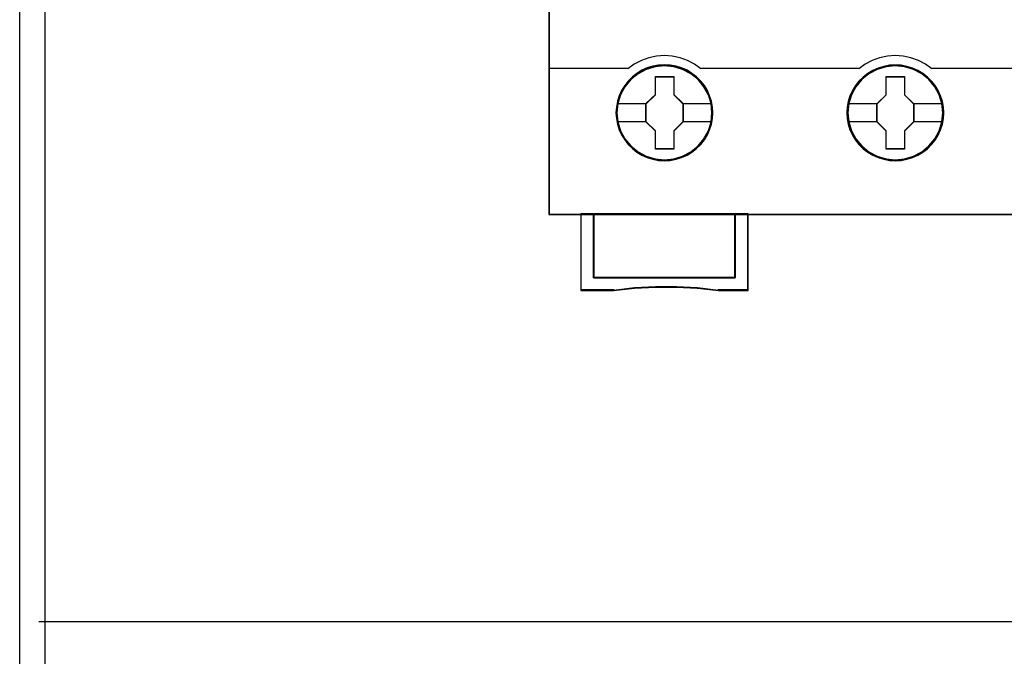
# Model space of a CAD drawing. Header units: millimetres. Extents: x 203 to 3426, y 719 to 2381.
# Tile 15 of 185: x 2512.23 to 2520.17, y 1077.63 to 1082.77. Entities that reach past the tile are written whole.
import ezdxf

# ---------------------------------------------------------------- set-up
doc = ezdxf.new("R2010")
doc.units = ezdxf.units.MM
doc.layers.add('45', color=7, linetype='Continuous')
doc.layers.add('E_Legrand_obudowy', color=7, linetype='Continuous')

# ---------------------------------------------------------------- blocks, each defined once
blk = doc.blocks.new('XL3 160 wnękowa 6x24M')
at = {"layer": 'E_Legrand_obudowy'}
for points in [[(-259.228, -72.205), (255.474, -72.205), (255.474, -1072.924), (-259.228, -1072.924), (-259.228, -72.205)], [(-257.164, -72.437), (255.694, -72.437), (255.694, -1071.563), (-257.164, -1071.563), (-257.164, -72.437)], [(256.553, -721.825), (-257.679, -721.825)]]:
    blk.add_lwpolyline(points, dxfattribs=at)
blk = doc.blocks.new('P304 TX3')
at = {"layer": '45', "color": 139}
for points in [[(72.05327, 41.032708), (-0.0215, 41.032708), (-0.0215, -41.032709), (72.05327, -41.032709), (72.05327, 41.032708)], [(72.05327, 41.032708), (-0.0215, 41.032708), (-0.0215, -41.032709), (72.05327, -41.032709), (72.05327, 41.032708)], [(72.03177, 41.011153), (0, 41.011153), (0, -41.011153), (72.03177, -41.011153), (72.03177, 41.011153)], [(12.710013, -33.102006), (12.637163, -32.382742), (12.429821, -31.702208), (12.082383, -31.065936), (11.622869, -30.512656), (11.062485, -30.058967), (10.418044, -29.721466), (9.723168, -29.51122), (9.000273, -29.444826), (8.277378, -29.51122), (7.588106, -29.721466), (6.943665, -30.058967), (6.377678, -30.512656), (5.918163, -31.065936), (5.576329, -31.702208), (5.363383, -32.382742), (5.296137, -33.102006), (5.363383, -33.815736), (5.576329, -34.507336), (5.918163, -35.132542), (6.377678, -35.691355), (6.943665, -36.145044), (7.588106, -36.482545), (8.277378, -36.692791), (9.000273, -36.764718), (9.723168, -36.692791), (10.418044, -36.482545), (11.062485, -36.145044), (11.622869, -35.691355), (12.082383, -35.132542), (12.429821, -34.507336), (12.637163, -33.815736), (12.710013, -33.102006)], [(12.710013, -33.107466), (12.637163, -32.388217), (12.429821, -31.707696), (12.087987, -31.071437), (11.622869, -30.512635), (11.062485, -30.058955), (10.423648, -29.721461), (9.723168, -29.511218), (9.000273, -29.444826), (8.282982, -29.511218), (7.582503, -29.721461), (6.943665, -30.058955), (6.383282, -30.512635), (5.918163, -31.071437), (5.576329, -31.707696), (5.368987, -32.388217), (5.296137, -33.107466), (5.368987, -33.821183), (5.576329, -34.507237), (5.918163, -35.137963), (6.383282, -35.691232), (6.943665, -36.144913), (7.582503, -36.48794), (8.282982, -36.698182), (9.000273, -36.770107), (9.723168, -36.698182), (10.423648, -36.48794), (11.062485, -36.144913), (11.622869, -35.691232), (12.087987, -35.137963), (12.429821, -34.507237), (12.637163, -33.821183), (12.710013, -33.107466)], [(30.719747, -33.112927), (30.646917, -32.393663), (30.439632, -31.707597), (30.097891, -31.071325), (29.632899, -30.518045), (29.072668, -30.064356), (28.434005, -29.726855), (27.733716, -29.516609), (27.011018, -29.450215), (26.28832, -29.516609), (25.593633, -29.726855), (24.95497, -30.064356), (24.394739, -30.518045), (23.929747, -31.071325), (23.582404, -31.707597), (23.375118, -32.393663), (23.302288, -33.112927), (23.375118, -33.821125), (23.582404, -34.512725), (23.929747, -35.143464), (24.394739, -35.696744), (24.95497, -36.150433), (25.593633, -36.487934), (26.28832, -36.69818), (27.011018, -36.770107), (27.733716, -36.69818), (28.434005, -36.487934), (29.072668, -36.150433), (29.632899, -35.696744), (30.097891, -35.143464), (30.439632, -34.512725), (30.646917, -33.821125), (30.719747, -33.112927)], [(30.719747, -33.107466), (30.641313, -32.388217), (30.434021, -31.707696), (30.092269, -31.071437), (29.632866, -30.512635), (29.072617, -30.058955), (28.428332, -29.721461), (27.728022, -29.511218), (27.010904, -29.444826), (26.288184, -29.511218), (25.593476, -29.721461), (24.954793, -30.058955), (24.388942, -30.512635), (23.929539, -31.071437), (23.587787, -31.707696), (23.374893, -32.388217), (23.307663, -33.107466), (23.374893, -33.821183), (23.587787, -34.507237), (23.929539, -35.137963), (24.388942, -35.691232), (24.954793, -36.144913), (25.593476, -36.48794), (26.288184, -36.698182), (27.010904, -36.770107), (27.728022, -36.698182), (28.428332, -36.48794), (29.072617, -36.144913), (29.632866, -35.691232), (30.092269, -35.137963), (30.434021, -34.507237), (30.641313, -33.821183), (30.719747, -33.107466)]]:
    blk.add_lwpolyline(points, close=True, dxfattribs=at)
for points in [[(11.85181, -29.669363), (11.346615, -29.313597), (10.802128, -29.020951), (10.223961, -28.808639), (9.617728, -28.6824), (8.994655, -28.636494), (8.388422, -28.6824), (7.782189, -28.808639), (7.204022, -29.020951), (6.653922, -29.313597), (6.154341, -29.669363)], [(29.861544, -29.669363), (29.356371, -29.313597), (28.811906, -29.020951), (28.233764, -28.808639), (27.627556, -28.6824), (27.004509, -28.636494), (26.398301, -28.6824), (25.78648, -28.808639), (25.208338, -29.020951), (24.663873, -29.313597), (24.1587, -29.669363)], [(-0.0215, -29.626252), (6.199132, -29.626252)], [(11.807018, -29.626252), (18.027651, -29.626252)], [(17.982859, -29.626252), (24.203491, -29.626252)], [(29.818544, -29.626252), (42.215017, -29.626252)], [(2.474278, -40.989598), (2.474278, -46.967659)], [(3.475814, -40.989598), (3.475814, -45.983291)], [(14.485545, -45.983291), (14.485545, -40.989598)], [(15.483498, -40.989598), (15.483498, -46.967659)], [(3.475814, -45.938383), (14.530336, -45.938383)], [(13.21526, -46.967659), (11.580284, -46.767919), (9.939709, -46.671271), (8.293534, -46.671271), (6.658557, -46.767919), (5.02918, -46.967659)], [(5.073972, -46.922752), (2.474278, -46.922752)], [(15.526498, -46.922752), (13.172261, -46.922752)]]:
    blk.add_lwpolyline(points, dxfattribs=at)
at = {"layer": '45', "color": 7}
for points in [[(12.781679, -33.107466), (12.759272, -32.659327), (12.686447, -32.211188), (12.529593, -31.779647), (12.350332, -31.364703), (12.115052, -30.977423), (11.834956, -30.62887), (11.510045, -30.307981), (11.145921, -30.031351), (10.770592, -29.787918), (10.344847, -29.605343), (9.9135, -29.478093), (9.459745, -29.395105), (9.00599, -29.372974), (8.552235, -29.395105), (8.109683, -29.478093), (7.66153, -29.605343), (7.246989, -29.787918), (6.860457, -30.031351), (6.501934, -30.307981), (6.165819, -30.62887), (5.90253, -30.977423), (5.656045, -31.364703), (5.459978, -31.779647), (5.342338, -32.211188), (5.252708, -32.659327), (5.219096, -33.107466), (5.252708, -33.555605), (5.342338, -33.992679), (5.459978, -34.424221), (5.656045, -34.833632), (5.90253, -35.226445), (6.165819, -35.586063), (6.501934, -35.90142), (6.860457, -36.183581), (7.246989, -36.410417), (7.66153, -36.592992), (8.109683, -36.731307), (8.552235, -36.819828), (9.00599, -36.841958), (9.459745, -36.819828), (9.9135, -36.731307), (10.344847, -36.592992), (10.770592, -36.410417), (11.145921, -36.183581), (11.510045, -35.90142), (11.834956, -35.586063), (12.115052, -35.226445), (12.350332, -34.833632), (12.529593, -34.424221), (12.686447, -33.992679), (12.759272, -33.555605), (12.781679, -33.107466)], [(12.781679, -33.107466), (12.759272, -32.659327), (12.686447, -32.211188), (12.529593, -31.779647), (12.350332, -31.364703), (12.115052, -30.977423), (11.834956, -30.62887), (11.510045, -30.307981), (11.145921, -30.031351), (10.770592, -29.787918), (10.344847, -29.605343), (9.9135, -29.478093), (9.459745, -29.395105), (9.00599, -29.372974), (8.552235, -29.395105), (8.109683, -29.478093), (7.66153, -29.605343), (7.246989, -29.787918), (6.860457, -30.031351), (6.501934, -30.307981), (6.165819, -30.62887), (5.90253, -30.977423), (5.656045, -31.364703), (5.459978, -31.779647), (5.342338, -32.211188), (5.252708, -32.659327), (5.219096, -33.107466), (5.252708, -33.555605), (5.342338, -33.992679), (5.459978, -34.424221), (5.656045, -34.833632), (5.90253, -35.226445), (6.165819, -35.586063), (6.501934, -35.90142), (6.860457, -36.183581), (7.246989, -36.410417), (7.66153, -36.592992), (8.109683, -36.731307), (8.552235, -36.819828), (9.00599, -36.841958), (9.459745, -36.819828), (9.9135, -36.731307), (10.344847, -36.592992), (10.770592, -36.410417), (11.145921, -36.183581), (11.510045, -35.90142), (11.834956, -35.586063), (12.115052, -35.226445), (12.350332, -34.833632), (12.529593, -34.424221), (12.686447, -33.992679), (12.759272, -33.555605), (12.781679, -33.107466)], [(12.76018, -33.107466), (12.737899, -32.661914), (12.665488, -32.216362), (12.509527, -31.787311), (12.331285, -31.374763), (12.097342, -30.989717), (11.818839, -30.643177), (11.495775, -30.324139), (11.133721, -30.049107), (10.760527, -29.807078), (10.337203, -29.625557), (9.908308, -29.499042), (9.457133, -29.416532), (9.005958, -29.39453), (8.554783, -29.416532), (8.114748, -29.499042), (7.669143, -29.625557), (7.256958, -29.807078), (6.872624, -30.049107), (6.51614, -30.324139), (6.181936, -30.643177), (5.920143, -30.989717), (5.675061, -31.374763), (5.480109, -31.787311), (5.363137, -32.216362), (5.274016, -32.661914), (5.240596, -33.107466), (5.274016, -33.553019), (5.363137, -33.98757), (5.480109, -34.41662), (5.675061, -34.823668), (5.920143, -35.214214), (6.181936, -35.571756), (6.51614, -35.885293), (6.872624, -36.165826), (7.256958, -36.391352), (7.669143, -36.572874), (8.114748, -36.71039), (8.554783, -36.7984), (9.005958, -36.820403), (9.457133, -36.7984), (9.908308, -36.71039), (10.337203, -36.572874), (10.760527, -36.391352), (11.133721, -36.165826), (11.495775, -35.885293), (11.818839, -35.571756), (12.097342, -35.214214), (12.331285, -34.823668), (12.509527, -34.41662), (12.665488, -33.98757), (12.737899, -33.553019), (12.76018, -33.107466)], [(30.791414, -33.112783), (30.763404, -32.664653), (30.696181, -32.216523), (30.539327, -31.78499), (30.360066, -31.375587), (30.124786, -30.982781), (29.84469, -30.634235), (29.514177, -30.318884), (29.150053, -30.04226), (28.780327, -29.798831), (28.348979, -29.61626), (27.923234, -29.48348), (27.463877, -29.400493), (27.010122, -29.378363), (26.556367, -29.400493), (26.113816, -29.48348), (25.665663, -29.61626), (25.256723, -29.798831), (24.864589, -30.04226), (24.506066, -30.318884), (24.175554, -30.634235), (23.912264, -30.982781), (23.665779, -31.375587), (23.469712, -31.78499), (23.34647, -32.216523), (23.25684, -32.664653), (23.22883, -33.112783), (23.25684, -33.560914), (23.34647, -33.997979), (23.469712, -34.429512), (23.665779, -34.844448), (23.912264, -35.231721), (24.175554, -35.591332), (24.506066, -35.912216), (24.864589, -36.188839), (25.256723, -36.421203), (25.665663, -36.603775), (26.113816, -36.736554), (26.556367, -36.825074), (27.010122, -36.852736), (27.463877, -36.825074), (27.923234, -36.736554), (28.348979, -36.603775), (28.780327, -36.421203), (29.150053, -36.188839), (29.514177, -35.912216), (29.84469, -35.591332), (30.124786, -35.231721), (30.360066, -34.844448), (30.539327, -34.429512), (30.696181, -33.997979), (30.763404, -33.560914), (30.791414, -33.112783)], [(30.791414, -33.112783), (30.763404, -32.664653), (30.696181, -32.216523), (30.539327, -31.78499), (30.360066, -31.375587), (30.124786, -30.982781), (29.84469, -30.634235), (29.514177, -30.318884), (29.150053, -30.04226), (28.780327, -29.798831), (28.348979, -29.61626), (27.923234, -29.48348), (27.463877, -29.400493), (27.010122, -29.378363), (26.556367, -29.400493), (26.113816, -29.48348), (25.665663, -29.61626), (25.256723, -29.798831), (24.864589, -30.04226), (24.506066, -30.318884), (24.175554, -30.634235), (23.912264, -30.982781), (23.665779, -31.375587), (23.469712, -31.78499), (23.34647, -32.216523), (23.25684, -32.664653), (23.22883, -33.112783), (23.25684, -33.560914), (23.34647, -33.997979), (23.469712, -34.429512), (23.665779, -34.844448), (23.912264, -35.231721), (24.175554, -35.591332), (24.506066, -35.912216), (24.864589, -36.188839), (25.256723, -36.421203), (25.665663, -36.603775), (26.113816, -36.736554), (26.556367, -36.825074), (27.010122, -36.852736), (27.463877, -36.825074), (27.923234, -36.736554), (28.348979, -36.603775), (28.780327, -36.421203), (29.150053, -36.188839), (29.514177, -35.912216), (29.84469, -35.591332), (30.124786, -35.231721), (30.360066, -34.844448), (30.539327, -34.429512), (30.696181, -33.997979), (30.763404, -33.560914), (30.791414, -33.112783)], [(30.769914, -33.112799), (30.742063, -32.667254), (30.675223, -32.221708), (30.519261, -31.792664), (30.341019, -31.385622), (30.107076, -30.995082), (29.828573, -30.648547), (29.49994, -30.335015), (29.137886, -30.059986), (28.770261, -29.817962), (28.341367, -29.636443), (27.918042, -29.504429), (27.461297, -29.421921), (27.010122, -29.399919), (26.558947, -29.421921), (26.118912, -29.504429), (25.673307, -29.636443), (25.266692, -29.817962), (24.876788, -30.059986), (24.520304, -30.335015), (24.191671, -30.648547), (23.929878, -30.995082), (23.684795, -31.385622), (23.489843, -31.792664), (23.367301, -32.221708), (23.27818, -32.667254), (23.25033, -33.112799), (23.27818, -33.558345), (23.367301, -33.99289), (23.489843, -34.421934), (23.684795, -34.834476), (23.929878, -35.219515), (24.191671, -35.577052), (24.520304, -35.896085), (24.876788, -36.171113), (25.266692, -36.402137), (25.673307, -36.583655), (26.118912, -36.715669), (26.558947, -36.803678), (27.010122, -36.831181), (27.461297, -36.803678), (27.918042, -36.715669), (28.341367, -36.583655), (28.770261, -36.402137), (29.137886, -36.171113), (29.49994, -35.896085), (29.828573, -35.577052), (30.107076, -35.219515), (30.341019, -34.834476), (30.519261, -34.421934), (30.675223, -33.99289), (30.742063, -33.558345), (30.769914, -33.112799)], [(8.292802, -30.269324), (9.735698, -30.269324), (9.735698, -31.688473), (10.454317, -32.392503), (10.454317, -33.811652), (9.735698, -34.526769), (9.735698, -35.934831), (8.292802, -35.934831), (8.292802, -34.526769), (7.557208, -33.811652), (7.557208, -32.392503), (8.292802, -31.688473), (8.292802, -30.269324)], [(8.292802, -30.269324), (9.735698, -30.269324), (9.735698, -30.269324), (9.735698, -31.688473), (9.735698, -31.688473), (10.454317, -32.392503), (10.454317, -32.392503), (10.454317, -33.811652), (10.454317, -33.811652), (9.735698, -34.526769), (9.735698, -34.526769), (9.735698, -35.934831), (9.735698, -35.934831), (8.292802, -35.934831), (8.292802, -35.934831), (8.292802, -34.526769), (8.292802, -34.526769), (7.557208, -33.811652), (7.557208, -33.811652), (7.557208, -32.392503), (7.557208, -32.392503), (8.292802, -31.688473), (8.292802, -31.688473), (8.292802, -30.269324), (8.292802, -30.269324)], [(8.303384, -30.29088), (9.724864, -30.29088), (9.724864, -31.699229), (10.432817, -32.397903), (10.432817, -33.806252), (9.724864, -34.515928), (9.724864, -35.913275), (8.303384, -35.913275), (8.303384, -34.515928), (7.578708, -33.806252), (7.578708, -32.397903), (8.303384, -31.699229), (8.303384, -30.29088)], [(26.298498, -30.274713), (27.740502, -30.274713), (27.740502, -31.693862), (28.458676, -32.397892), (28.458676, -33.817041), (27.740502, -34.532158), (27.740502, -35.94022), (26.298498, -35.94022), (26.298498, -34.532158), (25.563359, -33.817041), (25.563359, -32.397892), (26.298498, -31.693862), (26.298498, -30.274713)], [(26.298498, -30.274713), (27.740502, -30.274713), (27.740502, -30.274713), (27.740502, -31.693862), (27.740502, -31.693862), (28.458676, -32.397892), (28.458676, -32.397892), (28.458676, -33.817041), (28.458676, -33.817041), (27.740502, -34.532158), (27.740502, -34.532158), (27.740502, -35.94022), (27.740502, -35.94022), (26.298498, -35.94022), (26.298498, -35.94022), (26.298498, -34.532158), (26.298498, -34.532158), (25.563359, -33.817041), (25.563359, -33.817041), (25.563359, -32.397892), (25.563359, -32.397892), (26.298498, -31.693862), (26.298498, -31.693862), (26.298498, -30.274713), (26.298498, -30.274713)], [(26.30908, -30.296269), (27.729668, -30.296269), (27.729668, -31.704618), (28.437177, -32.403292), (28.437177, -33.811641), (27.729668, -34.521317), (27.729668, -35.918664), (26.30908, -35.918664), (26.30908, -34.521317), (25.584859, -33.811641), (25.584859, -32.403292), (26.30908, -31.704618), (26.30908, -30.296269)], [(14.526349, -45.975932), (3.480014, -45.975932), (3.480014, -40.989598), (2.474278, -40.989598), (2.474278, -46.967659), (5.038905, -46.967659), (6.664845, -46.795907), (8.296372, -46.712802), (9.939075, -46.712802), (11.57619, -46.795907), (13.207717, -46.967659), (15.526498, -46.967659), (15.526498, -40.989598), (14.526349, -40.989598), (14.526349, -45.975932)], [(14.530336, -40.989598), (3.475814, -40.989598), (3.475814, -45.983291), (14.530336, -45.983291), (14.530336, -40.989598)]]:
    blk.add_lwpolyline(points, close=True, dxfattribs=at)
for points in [[(5.290762, -32.376375), (7.602, -32.376375)], [(10.409526, -32.376375), (12.710013, -32.376375)], [(23.302288, -32.381764), (25.606359, -32.381764)], [(28.413885, -32.381764), (30.719747, -32.381764)], [(5.290762, -33.784669), (7.602, -33.784669)], [(10.409526, -33.784669), (12.710013, -33.784669)], [(23.302288, -33.790058), (25.606359, -33.790058)], [(28.413885, -33.790058), (30.719747, -33.790058)]]:
    blk.add_lwpolyline(points, dxfattribs=at)
at = {"layer": '45', "color": 59}
for points in [[(14.526349, -45.975932), (3.480014, -45.975932), (3.480014, -40.989598), (2.474278, -40.989598), (2.474278, -46.967659), (5.038905, -46.967659), (6.664845, -46.795907), (8.296372, -46.712802), (9.939075, -46.712802), (11.57619, -46.795907), (13.207717, -46.967659), (15.526498, -46.967659), (15.526498, -40.989598), (14.526349, -40.989598), (14.526349, -45.975932)], [(14.508007, -45.961231), (3.496547, -45.961231), (3.496547, -41.009357), (2.493986, -41.009357), (2.493986, -46.946103), (5.050516, -46.946103), (6.671323, -46.775539), (8.297699, -46.693008), (9.935215, -46.693008), (11.567162, -46.775539), (13.193538, -46.946103), (15.504998, -46.946103), (15.504998, -41.009357), (14.508007, -41.009357), (14.508007, -45.961231)], [(14.530336, -40.989598), (3.475814, -40.989598), (3.475814, -45.983291), (14.530336, -45.983291), (14.530336, -40.989598)], [(14.508837, -41.009357), (3.497314, -41.009357), (3.497314, -45.961735), (14.508837, -45.961735), (14.508837, -41.009357)]]:
    blk.add_lwpolyline(points, close=True, dxfattribs=at)
blk = doc.blocks.new('G$CCC6CD2FA')
at = {"xscale": 0.103478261, "yscale": 0.103478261, "zscale": 0.103478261}
blk.add_blockref('P304 TX3', (-133.8358, 13.7568), dxfattribs=at)
at = {"layer": 'E_Legrand_obudowy', "color": 67, "true_color": 0x727430, "xscale": 0.1, "yscale": 0.1, "zscale": 0.1}
blk.add_blockref('XL3 160 wnękowa 6x24M', (-112.1857, 78.4038), dxfattribs=at)

msp = doc.modelspace()

# ---------------------------------------------------------------- block references
msp.add_blockref('G$CCC6CD2FA', (2650.3343, 1071.6878))

doc.saveas('drawing.dxf')
